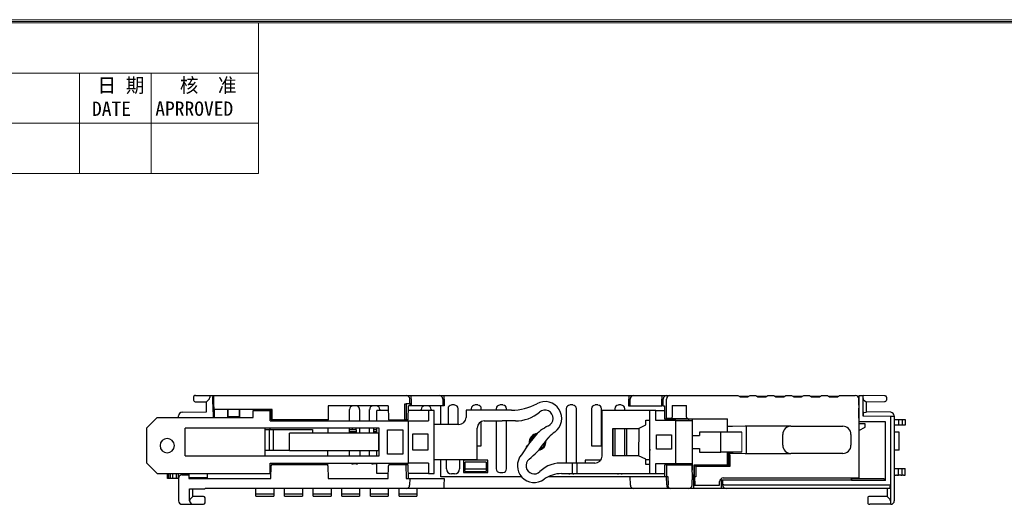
# Model space of a CAD drawing. Header units: millimetres. Extents: x 0 to 427, y 0 to 299.
# Tile 17 of 23: x 71 to 209, y 227 to 295. Entities that reach past the tile are written whole.
import ezdxf
from ezdxf.enums import TextEntityAlignment as Align

# ---------------------------------------------------------------- set-up
doc = ezdxf.new("R2010")
doc.units = ezdxf.units.MM
doc.header["$LTSCALE"] = 23.1
doc.header["$MEASUREMENT"] = 0
doc.layers.get('0').update_dxf_attribs({"lineweight": 18})
doc.layers.add('Layer0000', color=7, linetype='Continuous', lineweight=25)
doc.layers.add('细实线层', color=7, linetype='Continuous', lineweight=18)
doc.styles.add('鸿蒙CAD', font='txt')

# ---------------------------------------------------------------- blocks, each defined once
blk = doc.blocks.new('Plastic_A3')
at = {"layer": '细实线层'}
for p, q in [((229.71, 629.56), (648.26, 629.56)), ((229.93, 629.33), (648.03, 629.33)), ((230.16, 629.11), (647.81, 629.11)), ((330.16, 608.11), (330.16, 629.11)), ((230.16, 622.11), (330.16, 622.11)), ((305.16, 608.11), (305.16, 622.11)), ((315.16, 608.11), (315.16, 622.11)), ((230.16, 615.11), (330.16, 615.11)), ((230.16, 608.11), (330.16, 608.11))]:
    blk.add_line(p, q, dxfattribs=at)
at = {"layer": '细实线层', "style": '鸿蒙CAD'}
for s, p in [('DATE', (306.89, 616.13)), ('APRROVED', (315.73, 616.14))]:
    blk.add_text(s, height=2, dxfattribs=at).set_placement(p)
at = {"layer": '细实线层', "char_height": 2, "attachment_point": 7, "style": '鸿蒙CAD'}
for s, insert, width in [('日 期', (307.65, 619.17), 8.6607), ('核  准', (319.16, 619.18), 11.9152)]:
    blk.add_mtext(s, dxfattribs=dict(at, insert=insert, width=width))
at = {"layer": '细实线层', "style": '鸿蒙CAD'}
for tag, p in [('V1.0', (231.67, 610.16)), ('XXXN', (538.26, 343))]:
    blk.add_attdef(tag, p, '', height=2.5, dxfattribs=at)
for tag, height, p in [('XXXE', 2.5, (540.24, 365.07)), ('XXXC', 2.5, (573.27, 365.07)), ('XXXA', 2.5, (624.03, 365.07)), ('XXXG', 2.5, (497.76, 358.07)), ('XXXD', 2.5, (573.27, 358.07)), ('XXXB', 2.5, (624.03, 358.07)), ('mm', 2.5, (540.24, 358.07)), ('XXXK', 2, (514.01, 357.04)), ('XXXM', 2.5, (501.13, 341.19))]:
    blk.add_attdef(tag, text='', height=height, dxfattribs=at).set_placement(p, align=Align.CENTER)
blk.add_attdef('XXXJ', text='', height=2.5, dxfattribs=at).set_placement((503.31, 352.09), align=Align.MIDDLE_RIGHT)

msp = doc.modelspace()

# ---------------------------------------------------------------- linework, layer by layer
msp.add_line((172.283, 237.504), (172.283, 234.704))
at = {"layer": 'Layer0000', "color": 7, "linetype": 'Continuous', "lineweight": 25}
for p, q in [((95.688, 242.39), (95.688, 241.945)), ((95.884, 242.59), (95.872, 242.589)), ((95.934, 242.59), (95.884, 242.59)), ((95.934, 242.59), (97.486, 242.617)), ((97.488, 242.617), (97.598, 242.617)), ((97.895, 242.124), (97.53, 241.759)), ((97.598, 242.617), (98.021, 242.617)), ((97.942, 242.418), (97.941, 242.349)), ((98.021, 242.617), (98.4, 242.617)), ((98.409, 240.317), (98.398, 242.417)), ((98.4, 242.617), (98.488, 242.617)), ((98.488, 242.62), (99.055, 242.62)), ((98.488, 242.617), (98.504, 239.554)), ((99.055, 242.617), (124.939, 242.617)), ((124.939, 242.617), (125.384, 242.617)), ((125.384, 242.617), (126.084, 242.617)), ((126.084, 242.617), (129.988, 242.617)), ((126.084, 242.12), (126.084, 242.617)), ((126.084, 242.12), (126.088, 241.467)), ((129.988, 242.617), (130.488, 242.617)), ((129.996, 242.617), (129.988, 242.617)), ((130.488, 242.617), (130.688, 242.617)), ((130.688, 242.617), (156.488, 242.617)), ((130.688, 242.117), (130.688, 242.617)), ((156.488, 242.617), (157.188, 242.617)), ((156.488, 242.617), (156.488, 242.117)), ((157.188, 242.617), (161.091, 242.617)), ((161.091, 242.617), (161.791, 242.617)), ((161.091, 242.617), (161.091, 242.117)), ((161.791, 242.617), (161.818, 242.617)), ((161.818, 242.617), (162.233, 242.617)), ((162.233, 242.617), (171.738, 242.617)), ((171.738, 242.617), (172.038, 242.417)), ((173.217, 242.47), (171.958, 242.47)), ((172.038, 242.417), (173.138, 242.417)), ((173.138, 242.417), (173.438, 242.617)), ((173.438, 242.617), (174.238, 242.617)), ((174.238, 242.617), (174.538, 242.417)), ((175.717, 242.47), (174.458, 242.47)), ((174.538, 242.417), (175.638, 242.417)), ((175.638, 242.417), (175.938, 242.617)), ((175.938, 242.617), (176.738, 242.617)), ((176.738, 242.617), (177.038, 242.417)), ((178.213, 242.47), (176.962, 242.47)), ((177.038, 242.417), (178.138, 242.417)), ((178.138, 242.417), (178.438, 242.617)), ((178.438, 242.617), (179.238, 242.617)), ((179.238, 242.617), (179.538, 242.417)), ((180.713, 242.47), (179.462, 242.47)), ((179.538, 242.417), (180.638, 242.417)), ((180.638, 242.417), (180.938, 242.617)), ((180.938, 242.617), (181.738, 242.617)), ((181.738, 242.617), (182.038, 242.417)), ((183.213, 242.47), (181.962, 242.47)), ((182.038, 242.417), (183.138, 242.417)), ((183.138, 242.417), (183.438, 242.617)), ((183.438, 242.617), (184.238, 242.617)), ((184.238, 242.617), (184.538, 242.417)), ((185.713, 242.47), (184.458, 242.47)), ((184.538, 242.417), (185.638, 242.417)), ((185.638, 242.417), (185.938, 242.617)), ((185.938, 242.617), (188.14, 242.617)), ((188.687, 242.47), (188.497, 242.47)), ((188.668, 238.902), (188.688, 242.617)), ((188.688, 242.617), (189.238, 242.617)), ((189.209, 242.53), (189.237, 242.531)), ((189.237, 242.531), (189.238, 242.617)), ((192.244, 242.565), (189.238, 242.617)), ((189.238, 242.199), (189.238, 242.33)), ((189.238, 239.743), (189.238, 242.199)), ((192.244, 242.565), (192.291, 242.564)), ((192.488, 242.364), (192.488, 241.963)), ((95.92, 241.745), (97.488, 241.717)), ((97.488, 241.755), (97.53, 241.759)), ((97.488, 240.317), (97.488, 241.755)), ((114.488, 241.167), (114.477, 239.217)), ((122.891, 241.167), (114.488, 241.167)), ((122.891, 241.167), (122.901, 239.217)), ((125.199, 239.217), (125.21, 241.467)), ((125.408, 241.467), (125.398, 239.217)), ((125.884, 241.467), (125.408, 241.467)), ((125.689, 239.217), (125.7, 241.167)), ((125.883, 241.167), (125.7, 241.167)), ((125.886, 241.167), (125.883, 241.167)), ((125.888, 241.467), (125.884, 242.12)), ((125.888, 241.467), (125.884, 241.467)), ((125.888, 241.467), (125.886, 241.167)), ((126.086, 241.167), (125.886, 241.167)), ((126.088, 241.467), (125.888, 241.467)), ((126.088, 241.467), (126.086, 241.167)), ((130.182, 241.167), (126.086, 241.167)), ((130.288, 241.167), (130.182, 241.167)), ((130.238, 238.554), (130.238, 241.167)), ((130.488, 241.167), (130.288, 241.167)), ((130.488, 242.117), (130.488, 241.167)), ((130.688, 241.167), (130.488, 241.167)), ((130.688, 242.117), (130.688, 241.167)), ((131.238, 240.767), (131.238, 238.554)), ((131.738, 241.317), (131.738, 241.267)), ((132.138, 241.317), (131.738, 241.317)), ((132.138, 241.267), (132.138, 241.317)), ((132.638, 238.554), (132.638, 240.767)), ((134.488, 240.767), (134.488, 240.554)), ((134.988, 241.317), (134.988, 241.267)), ((135.388, 241.317), (134.988, 241.317)), ((135.388, 241.267), (135.388, 241.317)), ((135.888, 240.554), (135.888, 240.767)), ((137.963, 240.767), (137.963, 240.554)), ((138.463, 241.317), (138.463, 241.267)), ((138.913, 241.317), (138.463, 241.317)), ((138.913, 241.267), (138.913, 241.317)), ((139.413, 240.554), (139.413, 240.767)), ((147.763, 240.767), (147.763, 233.154)), ((148.263, 241.317), (148.263, 241.267)), ((148.663, 241.317), (148.263, 241.317)), ((148.663, 241.267), (148.663, 241.317)), ((149.163, 233.154), (149.163, 240.767)), ((151.288, 240.767), (151.288, 235.567)), ((151.788, 241.317), (151.788, 241.267)), ((152.188, 241.317), (151.788, 241.317)), ((152.188, 241.267), (152.188, 241.317)), ((152.688, 235.567), (152.688, 240.767)), ((154.538, 240.767), (154.538, 240.504)), ((155.038, 241.317), (155.038, 241.267)), ((155.438, 241.317), (155.038, 241.317)), ((155.438, 241.267), (155.438, 241.317)), ((155.938, 240.504), (155.938, 240.767)), ((156.488, 241.125), (156.488, 242.117)), ((156.688, 241.126), (156.488, 241.125)), ((156.688, 241.126), (156.688, 242.117)), ((156.888, 241.126), (156.688, 241.126)), ((158.938, 241.133), (156.888, 241.126)), ((161.091, 241.141), (158.938, 241.133)), ((161.091, 241.141), (161.091, 242.117)), ((161.291, 241.142), (161.091, 241.141)), ((161.291, 241.142), (161.318, 241.142)), ((161.318, 241.142), (161.318, 242.117)), ((161.318, 241.142), (161.462, 241.142)), ((161.462, 241.142), (161.462, 239.347)), ((161.767, 239.394), (161.767, 242.117)), ((162.557, 241.195), (164.566, 241.195)), ((162.557, 241.195), (162.557, 239.593)), ((164.566, 239.593), (164.566, 241.195)), ((188.644, 241.317), (188.627, 231.092)), ((188.644, 241.317), (188.64, 242.119)), ((188.645, 241.237), (188.644, 241.32)), ((188.653, 239.609), (188.647, 240.817)), ((189.273, 241.993), (189.645, 241.745)), ((189.645, 241.745), (189.65, 241.716)), ((189.65, 241.716), (192.242, 241.762)), ((189.688, 240.317), (189.688, 241.717)), ((90.6, 239.554), (89.1, 238.054)), ((90.6, 239.554), (104, 239.554)), ((93.588, 239.758), (93.588, 239.761)), ((93.588, 239.554), (93.588, 239.758)), ((94.079, 240.258), (97.488, 240.317)), ((98.409, 240.317), (98.48, 240.317)), ((98.484, 239.554), (98.48, 240.317)), ((98.553, 239.619), (98.523, 239.619)), ((100.403, 240.667), (98.548, 240.667)), ((98.548, 240.667), (98.554, 239.554)), ((102.174, 240.667), (100.403, 240.667)), ((100.474, 239.554), (100.474, 240.667)), ((100.488, 240.667), (100.488, 239.554)), ((102.089, 239.616), (100.488, 239.616)), ((102.089, 239.554), (102.088, 240.667)), ((102.103, 240.667), (102.103, 239.554)), ((106.688, 240.667), (102.174, 240.667)), ((104, 239.554), (104, 240.504)), ((104, 240.504), (106.4, 240.504)), ((106.4, 240.504), (106.488, 240.504)), ((106.4, 239.054), (106.4, 240.504)), ((106.488, 239.417), (106.488, 240.667)), ((106.688, 239.217), (106.688, 240.667)), ((117.487, 239.054), (117.487, 240.667)), ((118.888, 240.667), (118.889, 239.054)), ((120.287, 239.054), (120.287, 240.667)), ((121.3, 239.054), (121.3, 240.504)), ((122.894, 240.504), (121.3, 240.504)), ((121.688, 240.667), (121.688, 240.504)), ((128.5, 240.504), (125.696, 240.504)), ((127.488, 240.504), (127.488, 240.667)), ((129.3, 240.504), (128.5, 240.504)), ((128.5, 240.504), (128.5, 239.054)), ((128.888, 240.667), (128.888, 240.504)), ((129.3, 231.704), (129.3, 240.504)), ((138.8, 240.554), (133.75, 240.554)), ((133.75, 240.554), (133.75, 239.554)), ((139.4, 240.554), (138.8, 240.554)), ((140.12, 240.554), (139.4, 240.554)), ((152.75, 234.154), (152.75, 240.504)), ((159.45, 240.504), (152.75, 240.504)), ((159.45, 231.704), (159.45, 240.504)), ((160.25, 240.504), (159.45, 240.504)), ((160.25, 239.104), (160.25, 240.504)), ((160.25, 240.504), (161.462, 240.504)), ((161.462, 239.347), (161.765, 239.393)), ((161.765, 239.393), (161.767, 239.394)), ((162.357, 239.393), (161.765, 239.393)), ((162.389, 239.361), (162.357, 239.393)), ((164.766, 239.393), (164.734, 239.361)), ((165.338, 239.37), (170.288, 239.37)), ((165.338, 239.347), (165.338, 239.37)), ((165.35, 239.37), (165.35, 239.104)), ((170.288, 237.504), (170.288, 239.37)), ((188.653, 239.609), (188.641, 239.609)), ((188.654, 239.42), (188.641, 239.42)), ((188.678, 240.72), (188.648, 240.72)), ((188.654, 239.42), (188.653, 239.609)), ((193.088, 239.679), (189.238, 239.743)), ((189.311, 240.242), (189.645, 240.275)), ((189.645, 240.275), (189.688, 240.317)), ((193.096, 240.258), (189.688, 240.317)), ((193.088, 239.176), (193.088, 239.679)), ((193.588, 239.679), (193.088, 239.679)), ((193.588, 239.757), (193.588, 239.679)), ((193.588, 239.679), (193.588, 227.917)), ((89.1, 238.054), (89.1, 233.204)), ((121.6, 238.054), (94.5, 238.054)), ((94.5, 234.204), (94.5, 238.054)), ((105.7, 234.204), (105.7, 238.054)), ((106.4, 239.054), (125.7, 239.054)), ((114.477, 239.217), (106.688, 239.217)), ((113.1, 239.217), (113.1, 239.054)), ((114.468, 237.354), (114.471, 238.054)), ((114.477, 239.054), (114.477, 239.217)), ((117.486, 237.354), (117.486, 238.054)), ((117.888, 237.817), (117.888, 238.054)), ((118.388, 237.817), (118.388, 238.054)), ((118.889, 238.054), (118.889, 237.354)), ((120.286, 237.354), (120.286, 238.054)), ((120.888, 237.817), (120.888, 238.054)), ((121.3, 237.354), (121.3, 238.054)), ((121.6, 234.204), (121.6, 238.054)), ((122.901, 239.217), (125.199, 239.217)), ((125.398, 239.217), (125.199, 239.217)), ((125.689, 239.217), (125.398, 239.217)), ((125.7, 239.054), (128.5, 239.054)), ((125.7, 233.154), (125.7, 239.054)), ((132.75, 238.554), (129.3, 238.554)), ((135.3, 233.654), (135.3, 238.054)), ((135.888, 235.567), (135.888, 238.966)), ((136.3, 239.054), (138.8, 239.054)), ((137.963, 239.054), (137.963, 232.367)), ((139.4, 239.054), (138.8, 239.054)), ((140.643, 239.054), (139.4, 239.054)), ((139.413, 232.367), (139.413, 239.054)), ((154.25, 238.004), (157.85, 238.004)), ((154.25, 234.204), (154.25, 238.004)), ((154.317, 234.204), (154.314, 238.004)), ((154.538, 238.004), (154.538, 234.204)), ((155.938, 234.204), (155.938, 238.004)), ((156.161, 238.004), (156.159, 234.204)), ((157.85, 238.004), (158.85, 238.504)), ((157.906, 234.176), (157.926, 238.043)), ((158.85, 238.504), (158.85, 239.154)), ((158.85, 239.154), (159.45, 239.154)), ((163.05, 239.104), (160.25, 239.104)), ((161.462, 239.347), (165.338, 239.347)), ((164.734, 239.361), (162.389, 239.361)), ((163.05, 233.104), (163.05, 239.104)), ((163.05, 239.104), (165.35, 239.104)), ((164.85, 239.347), (164.85, 239.104)), ((165.35, 239.104), (165.35, 233.104)), ((170.988, 238.294), (170.288, 238.294)), ((172.729, 238.325), (170.988, 238.294)), ((172.87, 238.326), (172.729, 238.325)), ((178.44, 238.326), (172.87, 238.326)), ((172.87, 238.326), (172.87, 234.508)), ((179.147, 238.317), (179.141, 238.322)), ((179.147, 238.317), (186.388, 238.317)), ((188.638, 237.718), (189.533, 238.165)), ((189.538, 238.668), (188.64, 238.668)), ((188.759, 238.91), (188.668, 238.902)), ((188.668, 238.82), (188.668, 238.902)), ((192.368, 238.91), (188.759, 238.91)), ((189.533, 238.165), (189.538, 238.668)), ((192.368, 230.717), (192.368, 238.91)), ((193.088, 227.612), (193.088, 239.176)), ((193.588, 239.266), (193.688, 239.265)), ((193.688, 238.443), (193.588, 238.441)), ((193.888, 238.447), (193.688, 238.443)), ((193.888, 239.264), (193.888, 239.266)), ((193.888, 239.266), (193.988, 239.265)), ((193.988, 238.448), (193.888, 238.447)), ((193.888, 238.447), (193.888, 238.443)), ((194.188, 238.452), (193.988, 238.448)), ((194.188, 239.265), (194.188, 239.266)), ((194.188, 239.266), (194.488, 239.264)), ((194.188, 239.265), (194.188, 238.452)), ((194.488, 238.457), (194.188, 238.452)), ((194.188, 238.452), (194.188, 238.448)), ((194.688, 238.461), (194.488, 238.457)), ((194.688, 239.263), (194.688, 239.265)), ((194.688, 239.265), (195.088, 239.261)), ((194.688, 239.263), (194.688, 238.461)), ((195.088, 238.468), (194.688, 238.461)), ((194.688, 238.461), (194.688, 238.457)), ((195.088, 239.261), (195.088, 239.277)), ((195.088, 239.261), (195.088, 238.468)), ((105.7, 237.867), (106.451, 237.867)), ((106.314, 234.919), (106.314, 237.865)), ((106.454, 237.867), (106.554, 237.867)), ((106.554, 237.867), (106.674, 237.867)), ((106.674, 237.867), (112.287, 237.867)), ((106.674, 237.867), (106.804, 237.866)), ((106.804, 237.866), (106.804, 234.918)), ((109.1, 234.904), (109.1, 237.354)), ((121.502, 237.354), (109.1, 237.354)), ((112.287, 237.867), (112.287, 237.354)), ((117.888, 237.817), (117.486, 237.817)), ((117.486, 237.568), (118.388, 237.568)), ((118.388, 237.817), (117.888, 237.817)), ((118.388, 237.817), (118.388, 237.568)), ((118.388, 237.568), (118.388, 237.354)), ((120.888, 237.568), (120.888, 237.817)), ((121.3, 237.817), (120.888, 237.817)), ((120.888, 237.354), (120.888, 237.568)), ((120.888, 237.568), (121.3, 237.568)), ((121.502, 237.354), (121.502, 234.904)), ((122.8, 234.404), (122.8, 237.804)), ((122.8, 237.804), (124.9, 237.804)), ((124.9, 237.804), (124.9, 234.404)), ((126.3, 237.254), (128.4, 237.254)), ((126.3, 234.954), (126.3, 237.254)), ((128.4, 237.254), (128.4, 234.954)), ((143.277, 236.805), (142.486, 235.802)), ((143.44, 237.124), (143.493, 237.07)), ((145.324, 236.766), (145.065, 236.507)), ((145.324, 236.766), (145.303, 236.77)), ((145.317, 236.783), (145.324, 236.766)), ((160.35, 237.104), (162.45, 237.104)), ((160.35, 235.104), (160.35, 237.104)), ((162.45, 237.104), (162.45, 235.104)), ((165.35, 237.004), (166.35, 237.004)), ((169.346, 237.504), (166.35, 237.504)), ((166.35, 237.504), (166.35, 237.004)), ((169.346, 234.704), (169.346, 237.504)), ((172.283, 237.504), (169.346, 237.504)), ((177.997, 235.667), (177.997, 237.167)), ((187.538, 237.167), (187.538, 235.667)), ((194.25, 234.971), (194.25, 237.471)), ((135.3, 235.567), (135.888, 235.567)), ((142.486, 235.802), (141.493, 234.333)), ((142.159, 235.468), (142.473, 235.784)), ((142.159, 235.468), (142.249, 235.451)), ((142.786, 236.363), (142.734, 236.416)), ((144.746, 235.817), (144.718, 235.846)), ((151.288, 235.567), (152.688, 235.567)), ((152.688, 235.567), (152.75, 235.505)), ((94.5, 234.204), (121.6, 234.204)), ((106.395, 234.918), (105.7, 234.918)), ((106.395, 234.918), (106.314, 234.919)), ((106.455, 234.917), (106.395, 234.918)), ((106.554, 234.917), (106.455, 234.917)), ((106.725, 234.918), (106.554, 234.917)), ((109.1, 234.918), (106.725, 234.918)), ((106.804, 234.918), (106.725, 234.918)), ((109.1, 234.942), (106.804, 234.918)), ((121.502, 234.904), (109.1, 234.904)), ((114.451, 234.204), (114.455, 234.904)), ((117.484, 234.204), (117.485, 234.904)), ((118.891, 234.904), (118.891, 234.204)), ((120.284, 234.204), (120.285, 234.904)), ((121.3, 234.204), (121.3, 234.904)), ((124.9, 234.404), (122.8, 234.404)), ((128.4, 234.954), (126.3, 234.954)), ((144.02, 235.13), (144.039, 235.111)), ((157.85, 234.204), (154.25, 234.204)), ((158.85, 233.704), (157.85, 234.204)), ((159.447, 235.117), (159.448, 234.918)), ((162.45, 235.104), (160.35, 235.104)), ((165.35, 235.204), (166.35, 235.204)), ((166.35, 235.204), (166.35, 234.704)), ((166.35, 234.704), (169.346, 234.704)), ((172.283, 234.704), (169.346, 234.704)), ((170.288, 233.017), (170.288, 234.704)), ((170.365, 234.704), (170.365, 234.343)), ((170.365, 234.343), (170.413, 234.294)), ((170.413, 234.294), (170.613, 234.294)), ((170.413, 234.294), (170.413, 232.891)), ((170.564, 234.704), (170.564, 234.54)), ((170.566, 234.54), (170.988, 234.54)), ((170.613, 234.494), (170.568, 234.54)), ((170.613, 234.294), (170.613, 234.494)), ((170.613, 234.294), (170.613, 232.691)), ((170.988, 234.704), (170.988, 234.54)), ((170.988, 234.54), (172.729, 234.509)), ((172.87, 234.508), (178.44, 234.508)), ((179.147, 234.517), (179.141, 234.512)), ((186.388, 234.517), (179.147, 234.517)), ((89.1, 233.204), (90.6, 231.704)), ((106.4, 233.154), (125.7, 233.154)), ((106.4, 231.704), (106.4, 233.154)), ((106.488, 231.017), (106.518, 232.77)), ((106.718, 232.967), (114.257, 232.967)), ((113.1, 232.967), (113.1, 233.154)), ((114.444, 232.838), (114.446, 233.154)), ((114.457, 232.77), (114.488, 231.017)), ((118.617, 233.117), (117.758, 233.117)), ((118.388, 233.064), (117.988, 233.064)), ((121.3, 233.117), (120.558, 233.117)), ((121.188, 233.064), (120.788, 233.064)), ((121.3, 231.704), (121.3, 233.154)), ((122.888, 231.017), (122.918, 232.77)), ((123.118, 232.967), (125.353, 232.967)), ((125.353, 232.967), (125.641, 232.967)), ((125.353, 232.967), (125.388, 231.017)), ((125.702, 231.017), (125.667, 232.771)), ((128.5, 233.154), (125.7, 233.154)), ((128.5, 233.154), (128.5, 231.704)), ((129.3, 233.654), (135.3, 233.654)), ((130.238, 231.267), (130.238, 233.654)), ((131.018, 232.367), (131.017, 233.654)), ((132.858, 233.654), (132.857, 232.367)), ((136.788, 233.567), (133.388, 233.567)), ((133.388, 233.567), (133.388, 231.867)), ((133.611, 232.317), (133.629, 233.317)), ((136.544, 233.317), (133.629, 233.317)), ((136.544, 233.317), (136.561, 232.317)), ((136.544, 233.317), (136.547, 233.317)), ((136.788, 231.867), (136.788, 233.567)), ((148.65, 233.154), (147.406, 233.154)), ((148.65, 231.704), (148.65, 233.154)), ((149.25, 233.154), (148.65, 233.154)), ((151.75, 233.154), (149.25, 233.154)), ((149.25, 233.154), (149.25, 231.704)), ((152.559, 233.567), (150.388, 233.567)), ((150.388, 233.567), (150.388, 233.154)), ((152.547, 233.567), (152.546, 233.55)), ((158.85, 232.954), (158.85, 233.704)), ((159.45, 233.618), (158.85, 233.618)), ((159.45, 232.954), (158.85, 232.954)), ((160.25, 233.104), (163.05, 233.104)), ((160.25, 231.704), (160.25, 233.104)), ((161.49, 232.72), (161.462, 231.317)), ((161.816, 232.917), (161.516, 232.917)), ((161.788, 231.317), (161.816, 232.917)), ((161.816, 232.917), (165.301, 232.917)), ((163.05, 233.104), (165.35, 233.104)), ((164.85, 233.104), (164.85, 232.917)), ((165.301, 232.917), (165.338, 230.817)), ((165.301, 232.917), (165.304, 232.917)), ((165.35, 233.104), (165.35, 232.204)), ((165.618, 231.567), (165.618, 232.937)), ((165.618, 232.937), (170.368, 232.937)), ((165.618, 232.937), (165.663, 232.891)), ((165.663, 232.891), (165.863, 232.691)), ((170.413, 232.891), (165.663, 232.891)), ((165.663, 231.267), (165.663, 232.891)), ((170.613, 232.691), (165.863, 232.691)), ((165.863, 232.691), (165.863, 231.267)), ((170.288, 233.017), (170.368, 232.937)), ((170.413, 232.891), (170.368, 232.937)), ((170.613, 232.691), (170.413, 232.891)), ((90.6, 231.704), (106.4, 231.704)), ((92.045, 231.029), (92.045, 231.704)), ((92.236, 231.028), (92.236, 231.704)), ((92.436, 231.704), (92.436, 231.026)), ((92.788, 231.025), (92.788, 231.704)), ((93.288, 231.022), (93.288, 231.704)), ((93.588, 231.017), (93.588, 231.704)), ((94.088, 231.517), (95.04, 231.517)), ((95.04, 231.704), (95.04, 231.011)), ((97.567, 231.704), (97.567, 231.091)), ((106.5, 231.704), (106.4, 231.704)), ((122.9, 231.704), (121.3, 231.704)), ((128.5, 231.704), (125.688, 231.704)), ((128.5, 231.704), (129.3, 231.704)), ((141.498, 231.267), (130.238, 231.267)), ((132.138, 231.648), (131.738, 231.648)), ((133.388, 231.867), (136.788, 231.867)), ((133.606, 232.017), (133.611, 232.317)), ((133.606, 232.017), (136.567, 232.017)), ((136.561, 232.317), (133.611, 232.317)), ((136.561, 232.317), (136.567, 232.017)), ((138.463, 231.867), (138.913, 231.867)), ((156.689, 231.267), (145.254, 231.267)), ((147.098, 231.704), (148.65, 231.704)), ((148.263, 231.704), (148.263, 231.648)), ((148.663, 231.648), (148.263, 231.648)), ((148.65, 231.704), (149.25, 231.704)), ((148.663, 231.704), (148.663, 231.648)), ((149.25, 231.704), (159.45, 231.704)), ((155.038, 231.704), (155.038, 231.648)), ((155.438, 231.648), (155.038, 231.648)), ((155.438, 231.704), (155.438, 231.648)), ((156.688, 231.317), (156.888, 231.317)), ((156.709, 230.108), (156.688, 231.317)), ((156.888, 231.317), (161.288, 231.317)), ((159.45, 231.704), (160.25, 231.704)), ((160.25, 231.704), (161.47, 231.704)), ((161.288, 231.317), (161.462, 231.317)), ((161.462, 231.317), (161.767, 231.317)), ((161.767, 231.317), (161.788, 231.317)), ((161.788, 230.112), (161.767, 231.317)), ((161.788, 231.317), (161.965, 231.317)), ((161.965, 231.317), (161.986, 230.112)), ((165.314, 232.169), (165.35, 232.204)), ((165.538, 231.267), (165.33, 231.267)), ((165.538, 231.267), (165.538, 231.567)), ((165.618, 231.567), (165.538, 231.567)), ((165.738, 231.267), (165.538, 231.267)), ((165.538, 231.267), (165.548, 230.067)), ((165.748, 230.067), (165.738, 231.267)), ((165.863, 231.267), (165.738, 231.267)), ((193.588, 232.419), (193.688, 232.417)), ((193.688, 231.465), (193.588, 231.464)), ((193.688, 232.417), (193.888, 232.414)), ((193.888, 232.414), (193.988, 232.412)), ((193.988, 231.473), (193.888, 231.471)), ((193.888, 231.47), (193.888, 231.465)), ((193.988, 232.412), (194.188, 232.408)), ((194.188, 232.408), (194.488, 232.403)), ((194.188, 231.478), (194.188, 232.408)), ((194.488, 231.485), (194.188, 231.479)), ((194.188, 231.478), (194.188, 231.473)), ((194.488, 232.403), (194.688, 232.4)), ((194.688, 232.4), (194.888, 232.396)), ((194.688, 231.489), (194.688, 232.4)), ((194.888, 231.494), (194.688, 231.491)), ((194.688, 231.489), (194.688, 231.485)), ((194.888, 232.396), (195.088, 232.393)), ((195.088, 231.499), (195.088, 232.393)), ((195.088, 231.499), (195.088, 231.494)), ((92.088, 231.028), (92.045, 231.029)), ((92.236, 231.028), (92.088, 231.028)), ((92.288, 231.027), (92.236, 231.028)), ((92.436, 231.026), (92.288, 231.027)), ((92.788, 231.025), (92.436, 231.026)), ((92.936, 231.024), (92.788, 231.025)), ((93.288, 231.022), (92.936, 231.024)), ((93.488, 231.021), (93.288, 231.022)), ((93.588, 231.02), (93.488, 231.021)), ((93.588, 231.017), (93.588, 227.917)), ((97.567, 231.091), (95.04, 231.091)), ((95.04, 231.011), (99.488, 231.011)), ((99.488, 231.011), (106.488, 231.017)), ((114.488, 231.017), (122.888, 231.017)), ((125.388, 231.017), (125.702, 231.017)), ((125.702, 231.017), (125.888, 231.017)), ((125.888, 231.017), (125.872, 230.108)), ((125.888, 231.017), (130.488, 231.017)), ((130.488, 231.017), (130.686, 231.017)), ((130.686, 231.017), (130.671, 230.109)), ((130.671, 230.109), (130.671, 229.617)), ((165.325, 230.112), (165.338, 230.817)), ((165.538, 230.817), (165.542, 230.817)), ((165.538, 230.817), (165.538, 230.109)), ((165.538, 230.109), (165.538, 229.617)), ((165.548, 230.109), (165.538, 230.109)), ((165.548, 230.067), (165.748, 230.067)), ((165.748, 230.067), (169.179, 230.067)), ((169.179, 230.067), (169.183, 230.596)), ((169.388, 230.817), (169.588, 230.817)), ((169.388, 230.817), (169.388, 230.109)), ((169.388, 230.109), (169.388, 229.617)), ((169.588, 230.817), (169.788, 230.817)), ((169.588, 230.817), (169.6, 230.117)), ((169.788, 230.117), (169.6, 230.117)), ((169.683, 231.092), (188.427, 231.092)), ((169.788, 230.817), (187.594, 230.817)), ((169.788, 230.117), (187.621, 230.117)), ((187.594, 230.817), (187.61, 230.817)), ((187.594, 230.817), (187.594, 230.717)), ((187.594, 230.717), (187.61, 230.799)), ((192.368, 230.717), (187.594, 230.717)), ((187.61, 230.863), (187.61, 231.092)), ((187.61, 230.863), (187.688, 231.02)), ((187.61, 230.817), (187.61, 230.863)), ((187.61, 230.799), (187.61, 230.817)), ((187.621, 230.117), (193.038, 230.117)), ((187.688, 231.092), (187.688, 231.02)), ((187.688, 231.02), (192.088, 231.02)), ((188.427, 231.092), (188.627, 231.092)), ((192.099, 231.015), (192.32, 230.863)), ((192.32, 230.863), (192.32, 230.799)), ((192.32, 230.799), (192.368, 230.717)), ((193.038, 230.117), (193.038, 227.89)), ((95.138, 227.917), (95.138, 229.567)), ((95.138, 229.567), (97.176, 229.567)), ((95.501, 228.43), (95.18, 228.109)), ((95.501, 228.43), (95.588, 228.52)), ((95.588, 228.52), (95.588, 229.567)), ((97.088, 228.52), (95.588, 228.52)), ((99.51, 229.617), (97.287, 229.617)), ((124.927, 229.617), (99.51, 229.617)), ((104.388, 228.844), (104.388, 229.617)), ((104.388, 228.563), (104.388, 228.844)), ((106.888, 228.844), (104.388, 228.844)), ((104.388, 228.563), (106.888, 228.563)), ((106.888, 229.617), (106.888, 228.844)), ((106.888, 228.844), (106.888, 228.563)), ((108.388, 228.844), (108.388, 229.617)), ((108.388, 228.563), (108.388, 228.844)), ((110.888, 228.844), (108.388, 228.844)), ((108.388, 228.563), (110.888, 228.563)), ((110.888, 229.617), (110.888, 228.844)), ((110.888, 228.844), (110.888, 228.563)), ((112.388, 228.844), (112.388, 229.617)), ((112.388, 228.563), (112.388, 228.844)), ((114.888, 228.844), (112.388, 228.844)), ((112.388, 228.563), (114.888, 228.563)), ((114.888, 229.617), (114.888, 228.844)), ((114.888, 228.844), (114.888, 228.563)), ((116.388, 228.844), (116.388, 229.617)), ((116.388, 228.563), (116.388, 228.844)), ((118.888, 228.844), (116.388, 228.844)), ((116.388, 228.563), (118.888, 228.563)), ((118.888, 229.617), (118.888, 228.844)), ((118.888, 228.844), (118.888, 228.563)), ((120.388, 228.844), (120.388, 229.617)), ((120.388, 228.563), (120.388, 228.844)), ((122.888, 228.844), (120.388, 228.844)), ((120.388, 228.563), (122.888, 228.563)), ((122.888, 229.617), (122.888, 228.844)), ((122.888, 228.844), (122.888, 228.563)), ((124.388, 228.844), (124.388, 229.617)), ((124.388, 228.563), (124.388, 228.844)), ((126.888, 228.844), (124.388, 228.844)), ((124.388, 228.563), (126.888, 228.563)), ((125.363, 229.617), (124.936, 229.617)), ((125.372, 229.617), (125.363, 229.617)), ((129.972, 229.617), (125.382, 229.617)), ((126.888, 229.617), (126.888, 228.844)), ((126.888, 228.844), (126.888, 228.563)), ((130.671, 229.617), (129.982, 229.617)), ((156.51, 229.617), (130.671, 229.617)), ((157.198, 229.617), (156.51, 229.617)), ((161.798, 229.617), (157.209, 229.617)), ((162.254, 229.617), (161.809, 229.617)), ((164.825, 229.617), (162.254, 229.617)), ((165.538, 229.617), (164.842, 229.617)), ((169.388, 229.617), (165.538, 229.617)), ((170.08, 229.617), (169.388, 229.617)), ((170.585, 229.617), (170.1, 229.617)), ((187.665, 229.617), (170.585, 229.617)), ((189.891, 229.616), (187.665, 229.617)), ((192.964, 229.617), (189.891, 229.616)), ((192.585, 228.52), (190.088, 228.52)), ((190.088, 228.52), (190.088, 228.52)), ((192.585, 229.617), (192.585, 228.52)), ((192.674, 228.43), (192.585, 228.52)), ((193.003, 228.101), (192.674, 228.43)), ((94.088, 227.417), (95.381, 227.417)), ((95.138, 227.916), (95.138, 227.901)), ((95.381, 227.417), (97, 227.417)), ((97, 227.417), (97.088, 227.42)), ((97.088, 227.42), (97.094, 227.42)), ((97.288, 227.62), (97.288, 228.32)), ((189.888, 228.32), (189.888, 227.62)), ((190.088, 227.42), (190.175, 227.417)), ((193.088, 227.417), (190.175, 227.417)), ((193.038, 227.89), (193.038, 227.617)), ((193.088, 227.517), (193.088, 227.612)), ((193.088, 227.42), (193.088, 227.517)), ((193.088, 227.417), (193.088, 227.42))]:
    msp.add_line(p, q, dxfattribs=at)
for centre, radius, start, end in [((95.888, 242.39), 0.2, 94.44752, 179.99992), ((97.529, 242.308), 0.41, 333.38903, 5.21441), ((98.112, 242.467), 0.175, 121.46482, 194.24176), ((101.264, 242.482), 2.867, 177.30044, 181.29871), ((125.384, 242.117), 0.5, 0.29992, 89.99992), ((129.988, 242.117), 0.5, 0.00024, 89.02081), ((157.188, 242.117), 0.5, 90.00203, 179.9996), ((161.818, 242.117), 0.5, 90.02914, 180.02884), ((162.251, 242.133), 0.484, 92.10224, 181.95575), ((188.14, 242.117), 0.5, 0.21023, 89.99781), ((188.874, 242.38), 0.367, 352.34386, 24.11974), ((189.615, 242.158), 0.38, 173.85557, 205.75574), ((192.288, 242.364), 0.2, 359.99992, 88.99992), ((95.895, 241.951), 0.208, 181.59026, 276.78996), ((117.985, 240.67), 0.497, 92.09966, 180.31678), ((118.388, 240.667), 0.5, 0.0032, 87.74716), ((120.785, 240.67), 0.497, 92.09966, 180.31678), ((121.19, 240.67), 0.497, 359.68733, 87.8775), ((125.308, 253.584), 12.118, 269.53292, 270.47224), ((127.985, 240.67), 0.497, 90.81043, 180.31555), ((128.39, 240.67), 0.497, 359.68643, 89.17901), ((131.738, 240.767), 0.5, 90.00575, 179.9941), ((132.138, 240.767), 0.5, 0.00548, 89.99409), ((134.988, 240.767), 0.5, 90.00574, 179.9941), ((135.388, 240.767), 0.5, 0.00548, 89.99409), ((138.463, 240.767), 0.5, 90.00574, 179.9941), ((138.913, 240.767), 0.5, 0.00548, 89.99409), ((140.12, 247.815), 7.261, 270, 298.95382), ((144.772, 239.406), 2.35, 305.66867, 118.95382), ((148.263, 240.767), 0.5, 90.00574, 179.9941), ((148.663, 240.767), 0.5, 0.00548, 89.99409), ((151.788, 240.767), 0.5, 90.00574, 179.9941), ((152.188, 240.767), 0.5, 0.00548, 89.99409), ((155.038, 240.767), 0.5, 90.00574, 179.9941), ((155.438, 240.767), 0.5, 0.00548, 89.99409), ((192.274, 241.974), 0.214, 261.5327, 357.05316), ((94.088, 239.758), 0.5, 90.99992, 179.99992), ((98.503, 239.286), 0.333, 86.48899, 89.91467), ((98.323, 239.62), 0.2, 340.73841, 359.49992), ((106.688, 239.417), 0.2, 179.99843, 269.99843), ((132.75, 239.554), 1, 270, 360), ((140.643, 244.334), 5.28, 270, 309.95719), ((144.772, 239.406), 1.15, 294.72315, 129.95719), ((162.357, 239.593), 0.2, 270.0204, 359.97943), ((164.766, 239.593), 0.2, 180.0204, 269.97943), ((193.053, 239.723), 0.536, 3.63628, 85.35752), ((136.3, 238.054), 1, 90, 180), ((147.507, 233.467), 5.388, 114.72315, 141.72014), ((179.147, 237.167), 1.15, 89.99684, 180.00299), ((178.315, 140.756), 97.57, 89.51462, 89.92654), ((186.388, 237.167), 1.15, 359.99684, 90.00313), ((193.815, 248.113), 8.848, 269.17613, 270.47121), ((194.115, 248.113), 8.848, 269.17613, 270.47121), ((194.615, 248.111), 8.848, 269.17613, 270.47121), ((106.454, 232.07), 5.797, 90.03236, 91.37996), ((143.74, 236.119), 1.16, 92.06454, 188.91437), ((143.74, 236.117), 1.05, 98.85369, 182.97338), ((143.752, 236.104), 1, 104.41635, 177.93105), ((149.697, 232.544), 6.095, 125.66867, 145.83289), ((92, 235.604), 1, 90, 270), ((92, 235.604), 1, 270, 90), ((143.717, 236.11), 1.685, 202.3897, 205.76281), ((136.09, 241.78), 10.35, 308.6816, 325.83289), ((143.74, 236.119), 1.161, 276.96087, 8.48173), ((143.74, 236.117), 1.05, 283.97185, 2.33002), ((143.752, 236.104), 1, 286.2798, 0.26184), ((179.147, 235.667), 1.15, 179.99684, 270.00299), ((186.388, 235.667), 1.15, 269.99684, 0.00299), ((143.277, 232.803), 2.35, 139.37901, 306.26651), ((151.75, 234.154), 1, 270, 360), ((170.567, 234.337), 0.202, 90.65749, 178.33951), ((170.613, 234.294), 0.2, 90.02048, 179.97936), ((172.862, 243.075), 8.567, 269.11149, 270.05737), ((178.315, 331.496), 96.988, 270.07374, 270.48812), ((106.718, 232.767), 0.2, 89.99992, 178.99992), ((114.257, 232.767), 0.2, 0.99943, 89.99992), ((117.98, 233.549), 0.485, 234.41821, 270.85749), ((118.394, 233.551), 0.487, 269.27433, 305.50747), ((120.78, 233.549), 0.485, 234.4174, 270.85739), ((121.189, 233.593), 0.529, 269.82897, 282.06052), ((123.118, 232.767), 0.2, 89.99992, 179.0004), ((125.226, 232.811), 0.443, 354.81703, 20.66146), ((143.277, 232.803), 1.15, 128.6816, 314.49275), ((146.997, 229.017), 4.158, 84.34398, 134.49275), ((161.931, 232.761), 0.443, 159.3389, 185.18247), ((94.088, 231.017), 0.5, 89.99992, 179.99992), ((131.738, 232.368), 0.72, 180.05727, 269.98432), ((132.137, 232.368), 0.72, 270.01509, 359.94183), ((138.463, 232.367), 0.5, 180.00531, 269.99409), ((138.913, 232.367), 0.5, 270.00531, 359.9941), ((147.098, 227.595), 4.109, 90, 126.26652), ((148.263, 232.37), 0.722, 247.19241, 269.9499), ((148.662, 232.367), 0.719, 270.01801, 292.8584), ((155.038, 232.37), 0.722, 247.18389, 269.94996), ((155.437, 232.367), 0.719, 270.01802, 292.8637), ((193.572, 240.928), 9.463, 270.69719, 271.90841), ((193.872, 240.936), 9.463, 270.69719, 271.90841), ((194.372, 240.947), 9.463, 270.69719, 271.90841), ((194.773, 240.954), 9.461, 270.69721, 271.9085), ((125.372, 230.117), 0.5, 269.99971, 358.99994), ((157.209, 230.117), 0.5, 180.99963, 270.00203), ((162.272, 230.1), 0.483, 178.53119, 267.91856), ((164.825, 230.117), 0.5, 269.99639, 359.50032), ((169.683, 230.592), 0.5, 89.99992, 179.5004), ((170.1, 230.117), 0.5, 180.41179, 268.43984), ((97.081, 228.313), 0.207, 1.78994, 88.20989), ((97.176, 229.717), 0.15, 269.99364, 317.94365), ((190.088, 228.32), 0.2, 89.99546, 179.99999), ((94.088, 227.917), 0.5, 179.99992, 269.99992), ((95.513, 227.936), 0.376, 152.50291, 183.00674), ((95.616, 227.919), 0.479, 182.16483, 219.17738), ((97.081, 227.626), 0.207, 273.55494, 358.15288), ((190.08, 227.612), 0.193, 178.51606, 272.23611), ((192.6, 227.927), 0.439, 355.13649, 23.33625), ((193.176, 227.623), 0.139, 182.76804, 230.35871), ((193.088, 227.917), 0.5, 270.00082, 0.00082)]:
    msp.add_arc(centre, radius, start, end, dxfattribs=at)
for points, weights in [([(189.311, 240.242), (189.238, 240.234), (189.238, 239.743)], [1, 0.713247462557, 1]), ([(194.25, 237.471), (194.25, 237.471), (193.588, 237.471)], [1, 0.858668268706, 0.868082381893]), ([(194.25, 234.971), (194.25, 234.971), (193.588, 234.971)], [1, 0.858668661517, 0.868082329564]), ([(162.254, 229.617), (161.988, 229.617), (161.986, 230.112)], [1, 0.710186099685, 1]), ([(192.964, 229.617), (193.038, 229.625), (193.038, 230.117)], [1, 0.712625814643, 0.999971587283])]:
    msp.add_rational_spline(points, weights, degree=2, dxfattribs=at)
msp.add_open_spline([(95.245, 227.617), (95.333, 227.508), (95.358, 227.417), (95.381, 227.417)], degree=3, dxfattribs=at)

# ---------------------------------------------------------------- block references
at = {"layer": '细实线层'}
msp.add_blockref('Plastic_A3', (-225.393, -334.482), dxfattribs=at)

doc.saveas('drawing.dxf')
